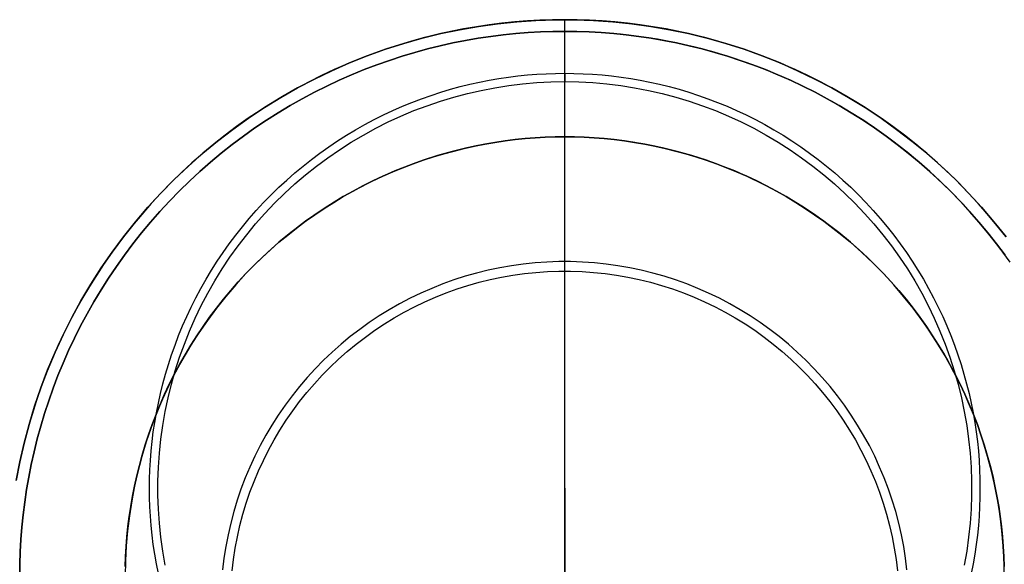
# Model space of a CAD drawing. Header units: millimetres. Extents: x -165 to 165, y -140 to 140.
# Tile 35 of 38: x 45 to 62, y 131 to 140. Entities that reach past the tile are written whole.
import ezdxf

# ---------------------------------------------------------------- set-up
doc = ezdxf.new("R2010")
doc.units = ezdxf.units.MM
doc.header["$MEASUREMENT"] = 0
doc.layers.add('Predefinito', color=5, linetype='Continuous')

# ---------------------------------------------------------------- blocks, each defined once
blk = doc.blocks.new('(#617) SUMATRA')
at = {"layer": 'Predefinito'}
for points in [[(62.027, 136.296), (61.875, 136.488), (61.718, 136.676), (61.556, 136.861), (61.389, 137.041), (61.218, 137.218), (61.041, 137.389), (60.861, 137.556), (60.676, 137.718), (60.488, 137.875), (60.296, 138.027), (60.1, 138.174), (59.901, 138.316), (59.698, 138.451), (59.493, 138.582), (59.286, 138.707), (59.076, 138.825), (58.863, 138.939), (58.649, 139.046), (58.433, 139.148), (58.216, 139.243), (57.997, 139.333), (57.777, 139.417), (57.557, 139.495), (57.335, 139.567), (57.114, 139.633), (56.892, 139.694), (56.671, 139.749), (56.449, 139.798), (56.229, 139.841), (56.008, 139.879), (55.789, 139.912), (55.571, 139.939), (55.354, 139.962), (55.138, 139.979), (54.924, 139.991), (54.711, 139.998), (54.5, 140), (54.289, 139.998), (54.076, 139.991), (53.862, 139.979), (53.646, 139.962), (53.429, 139.939), (53.211, 139.912), (52.992, 139.879), (52.771, 139.841), (52.551, 139.798), (52.329, 139.749), (52.108, 139.694), (51.886, 139.633), (51.665, 139.567), (51.443, 139.495), (51.223, 139.417), (51.003, 139.333), (50.784, 139.243), (50.567, 139.148), (50.351, 139.046), (50.137, 138.939), (49.924, 138.825), (49.714, 138.707), (49.507, 138.582), (49.302, 138.451), (49.099, 138.316), (48.9, 138.174), (48.704, 138.027), (48.512, 137.875), (48.324, 137.718), (48.139, 137.556), (47.959, 137.389), (47.782, 137.218), (47.611, 137.041), (47.444, 136.861), (47.282, 136.676), (47.125, 136.488), (46.973, 136.296), (46.826, 136.1), (46.684, 135.901), (46.549, 135.698), (46.418, 135.493), (46.293, 135.286), (46.175, 135.076), (46.061, 134.863), (45.954, 134.649), (45.852, 134.433), (45.757, 134.216), (45.667, 133.997), (45.583, 133.777), (45.505, 133.557), (45.433, 133.335), (45.367, 133.114), (45.306, 132.892), (45.251, 132.671), (45.202, 132.449), (45.159, 132.229)], [(45.141, 132.132), (45.203, 132.454), (45.276, 132.773), (45.36, 133.091), (45.455, 133.404), (45.561, 133.715), (45.677, 134.022), (45.804, 134.324), (45.941, 134.622), (46.088, 134.915), (46.246, 135.203), (46.413, 135.485), (46.59, 135.761), (46.776, 136.031), (46.971, 136.294), (47.176, 136.55), (47.389, 136.8), (47.611, 137.041), (47.841, 137.275), (48.079, 137.501), (48.324, 137.719), (48.577, 137.927), (48.837, 138.127), (49.103, 138.318), (49.376, 138.5), (49.656, 138.672), (49.941, 138.834), (50.231, 138.987), (50.526, 139.129), (50.827, 139.261), (51.131, 139.383), (51.44, 139.494), (51.752, 139.594), (52.068, 139.683), (52.386, 139.762), (52.707, 139.829), (53.03, 139.886), (53.355, 139.931), (53.681, 139.965), (54.008, 139.987), (54.336, 139.999), (54.664, 139.999), (54.992, 139.987), (55.319, 139.965), (55.645, 139.931), (55.97, 139.886), (56.293, 139.829), (56.614, 139.762), (56.932, 139.683), (57.248, 139.594), (57.56, 139.494), (57.869, 139.383), (58.173, 139.261), (58.474, 139.129), (58.769, 138.987), (59.059, 138.834), (59.344, 138.672), (59.624, 138.5), (59.897, 138.318), (60.163, 138.127), (60.423, 137.927), (60.676, 137.719), (60.921, 137.501), (61.159, 137.275), (61.389, 137.041), (61.611, 136.8), (61.824, 136.55), (62.029, 136.294)], [(45.141, 132.132), (45.203, 132.454), (45.276, 132.773), (45.36, 133.091), (45.455, 133.404), (45.561, 133.715), (45.677, 134.022), (45.804, 134.324), (45.941, 134.622), (46.088, 134.915), (46.246, 135.203), (46.413, 135.485), (46.59, 135.761), (46.776, 136.031), (46.971, 136.294), (47.176, 136.55), (47.389, 136.8), (47.611, 137.041), (47.841, 137.275), (48.079, 137.501), (48.324, 137.719), (48.577, 137.927), (48.837, 138.127), (49.103, 138.318), (49.376, 138.5), (49.656, 138.672), (49.941, 138.834), (50.231, 138.987), (50.526, 139.129), (50.827, 139.261), (51.131, 139.383), (51.44, 139.494), (51.752, 139.594), (52.068, 139.683), (52.386, 139.762), (52.707, 139.829), (53.03, 139.886), (53.355, 139.931), (53.681, 139.965), (54.008, 139.987), (54.336, 139.999), (54.664, 139.999), (54.992, 139.987), (55.319, 139.965), (55.645, 139.931), (55.97, 139.886), (56.293, 139.829), (56.614, 139.762), (56.932, 139.683), (57.248, 139.594), (57.56, 139.494), (57.869, 139.383), (58.173, 139.261), (58.474, 139.129), (58.769, 138.987), (59.059, 138.834), (59.344, 138.672), (59.624, 138.5), (59.897, 138.318), (60.163, 138.127), (60.423, 137.927), (60.676, 137.719), (60.921, 137.501), (61.159, 137.275), (61.389, 137.041), (61.611, 136.8), (61.824, 136.55), (62.029, 136.294)], [(54.5, 138), (54.5, 140)], [(45.2, 130.5), (45.202, 130.706), (45.209, 130.915), (45.221, 131.124), (45.238, 131.336), (45.259, 131.548), (45.286, 131.762), (45.318, 131.977), (45.355, 132.192), (45.398, 132.408), (45.446, 132.625), (45.5, 132.842), (45.559, 133.059), (45.624, 133.276), (45.695, 133.492), (45.771, 133.708), (45.853, 133.923), (45.941, 134.137), (46.034, 134.35), (46.134, 134.562), (46.239, 134.771), (46.35, 134.979), (46.466, 135.185), (46.588, 135.388), (46.716, 135.589), (46.849, 135.787), (46.987, 135.982), (47.131, 136.174), (47.28, 136.362), (47.434, 136.546), (47.592, 136.727), (47.756, 136.904), (47.924, 137.076), (48.096, 137.244), (48.273, 137.408), (48.454, 137.566), (48.638, 137.72), (48.826, 137.869), (49.018, 138.013), (49.213, 138.151), (49.411, 138.284), (49.612, 138.412), (49.815, 138.534), (50.021, 138.65), (50.229, 138.761), (50.438, 138.866), (50.65, 138.966), (50.863, 139.059), (51.077, 139.147), (51.292, 139.229), (51.508, 139.305), (51.724, 139.376), (51.941, 139.441), (52.158, 139.5), (52.375, 139.554), (52.592, 139.602), (52.808, 139.645), (53.023, 139.682), (53.238, 139.714), (53.452, 139.741), (53.664, 139.762), (53.876, 139.779), (54.085, 139.791), (54.294, 139.798), (54.5, 139.8), (54.706, 139.798), (54.915, 139.791), (55.124, 139.779), (55.336, 139.762), (55.548, 139.741), (55.762, 139.714), (55.977, 139.682), (56.192, 139.645), (56.408, 139.602), (56.625, 139.554), (56.842, 139.5), (57.059, 139.441), (57.276, 139.376), (57.492, 139.305), (57.708, 139.229), (57.923, 139.147), (58.137, 139.059), (58.35, 138.966), (58.562, 138.866), (58.771, 138.761), (58.979, 138.65), (59.185, 138.534), (59.388, 138.412), (59.589, 138.284), (59.787, 138.151), (59.982, 138.013), (60.174, 137.869), (60.362, 137.72), (60.546, 137.566), (60.727, 137.408), (60.904, 137.244), (61.076, 137.076), (61.244, 136.904), (61.408, 136.727), (61.566, 136.546), (61.72, 136.362), (61.869, 136.174), (62.013, 135.982)], [(61.998, 130.666), (61.993, 130.834), (61.983, 131.004), (61.97, 131.174), (61.952, 131.345), (61.931, 131.518), (61.905, 131.691), (61.875, 131.865), (61.84, 132.039), (61.802, 132.214), (61.758, 132.389), (61.71, 132.564), (61.658, 132.739), (61.601, 132.913), (61.54, 133.087), (61.473, 133.261), (61.403, 133.433), (61.327, 133.605), (61.247, 133.776), (61.162, 133.945), (61.073, 134.112), (60.979, 134.278), (60.88, 134.442), (60.777, 134.604), (60.67, 134.764), (60.559, 134.921), (60.443, 135.075), (60.323, 135.227), (60.199, 135.376), (60.071, 135.522), (59.939, 135.664), (59.803, 135.803), (59.664, 135.939), (59.522, 136.071), (59.376, 136.199), (59.227, 136.323), (59.075, 136.443), (58.921, 136.559), (58.764, 136.67), (58.604, 136.777), (58.442, 136.88), (58.278, 136.979), (58.112, 137.073), (57.945, 137.162), (57.776, 137.247), (57.605, 137.327), (57.433, 137.403), (57.261, 137.473), (57.087, 137.54), (56.913, 137.601), (56.739, 137.658), (56.564, 137.71), (56.389, 137.758), (56.214, 137.802), (56.039, 137.84), (55.865, 137.875), (55.691, 137.905), (55.518, 137.931), (55.345, 137.952), (55.174, 137.97), (55.004, 137.983), (54.834, 137.993), (54.666, 137.998), (54.5, 138), (54.334, 137.998), (54.166, 137.993), (53.996, 137.983), (53.826, 137.97), (53.655, 137.952), (53.482, 137.931), (53.309, 137.905), (53.135, 137.875), (52.961, 137.84), (52.786, 137.802), (52.611, 137.758), (52.436, 137.71), (52.261, 137.658), (52.087, 137.601), (51.913, 137.54), (51.739, 137.473), (51.567, 137.403), (51.395, 137.327), (51.224, 137.247), (51.055, 137.162), (50.888, 137.073), (50.722, 136.979), (50.558, 136.88), (50.396, 136.777), (50.236, 136.67), (50.079, 136.559), (49.925, 136.443), (49.773, 136.323), (49.624, 136.199), (49.478, 136.071), (49.336, 135.939), (49.197, 135.803), (49.061, 135.664), (48.929, 135.522), (48.801, 135.376), (48.677, 135.227), (48.557, 135.075), (48.441, 134.921), (48.33, 134.764), (48.223, 134.604), (48.12, 134.442), (48.021, 134.278), (47.927, 134.112), (47.838, 133.945), (47.753, 133.776), (47.673, 133.605), (47.597, 133.433), (47.527, 133.261), (47.46, 133.087), (47.399, 132.913), (47.342, 132.739), (47.29, 132.564), (47.242, 132.389), (47.198, 132.214), (47.16, 132.039), (47.125, 131.865), (47.095, 131.691), (47.069, 131.518), (47.048, 131.345), (47.03, 131.174), (47.017, 131.004), (47.007, 130.834), (47.002, 130.666)], [(62, 130.5), (61.996, 130.759), (61.982, 131.017), (61.96, 131.275), (61.929, 131.532), (61.889, 131.788), (61.84, 132.042), (61.782, 132.295), (61.716, 132.545), (61.641, 132.793), (61.557, 133.038), (61.466, 133.28), (61.366, 133.519), (61.257, 133.754), (61.141, 133.985), (61.017, 134.213), (60.885, 134.435), (60.745, 134.653), (60.598, 134.866), (60.444, 135.074), (60.282, 135.277), (60.114, 135.473), (59.939, 135.664), (59.757, 135.849), (59.57, 136.027), (59.376, 136.199), (59.176, 136.364), (58.971, 136.522), (58.76, 136.672), (58.545, 136.816), (58.324, 136.952), (58.1, 137.08), (57.87, 137.2), (57.637, 137.312), (57.4, 137.417), (57.16, 137.513), (56.916, 137.6), (56.669, 137.679), (56.42, 137.75), (56.169, 137.812), (55.916, 137.865), (55.66, 137.91), (55.404, 137.945), (55.147, 137.972), (54.888, 137.99), (54.629, 137.999), (54.371, 137.999), (54.112, 137.99), (53.853, 137.972), (53.596, 137.945), (53.34, 137.91), (53.084, 137.865), (52.831, 137.812), (52.58, 137.75), (52.331, 137.679), (52.084, 137.6), (51.84, 137.513), (51.6, 137.417), (51.363, 137.312), (51.13, 137.2), (50.9, 137.08), (50.676, 136.952), (50.455, 136.816), (50.24, 136.672), (50.029, 136.522), (49.824, 136.364), (49.624, 136.199), (49.43, 136.027), (49.243, 135.849), (49.061, 135.664), (48.886, 135.473), (48.718, 135.277), (48.556, 135.074), (48.402, 134.866), (48.255, 134.653), (48.115, 134.435), (47.983, 134.213), (47.859, 133.985), (47.743, 133.754), (47.634, 133.519), (47.534, 133.28), (47.443, 133.038), (47.359, 132.793), (47.284, 132.545), (47.218, 132.295), (47.16, 132.042), (47.111, 131.788), (47.071, 131.532), (47.04, 131.275), (47.018, 131.017), (47.004, 130.759), (47, 130.5)], [(62, 130.5), (61.996, 130.759), (61.982, 131.017), (61.96, 131.275), (61.929, 131.532), (61.889, 131.788), (61.84, 132.042), (61.782, 132.295), (61.716, 132.545), (61.641, 132.793), (61.557, 133.038), (61.466, 133.28), (61.366, 133.519), (61.257, 133.754), (61.141, 133.985), (61.017, 134.213), (60.885, 134.435), (60.745, 134.653), (60.598, 134.866), (60.444, 135.074), (60.282, 135.277), (60.114, 135.473), (59.939, 135.664), (59.757, 135.849), (59.57, 136.027), (59.376, 136.199), (59.176, 136.364), (58.971, 136.522), (58.76, 136.672), (58.545, 136.816), (58.324, 136.952), (58.1, 137.08), (57.87, 137.2), (57.637, 137.312), (57.4, 137.417), (57.16, 137.513), (56.916, 137.6), (56.669, 137.679), (56.42, 137.75), (56.169, 137.812), (55.916, 137.865), (55.66, 137.91), (55.404, 137.945), (55.147, 137.972), (54.888, 137.99), (54.629, 137.999), (54.371, 137.999), (54.112, 137.99), (53.853, 137.972), (53.596, 137.945), (53.34, 137.91), (53.084, 137.865), (52.831, 137.812), (52.58, 137.75), (52.331, 137.679), (52.084, 137.6), (51.84, 137.513), (51.6, 137.417), (51.363, 137.312), (51.13, 137.2), (50.9, 137.08), (50.676, 136.952), (50.455, 136.816), (50.24, 136.672), (50.029, 136.522), (49.824, 136.364), (49.624, 136.199), (49.43, 136.027), (49.243, 135.849), (49.061, 135.664), (48.886, 135.473), (48.718, 135.277), (48.556, 135.074), (48.402, 134.866), (48.255, 134.653), (48.115, 134.435), (47.983, 134.213), (47.859, 133.985), (47.743, 133.754), (47.634, 133.519), (47.534, 133.28), (47.443, 133.038), (47.359, 132.793), (47.284, 132.545), (47.218, 132.295), (47.16, 132.042), (47.111, 131.788), (47.071, 131.532), (47.04, 131.275), (47.018, 131.017), (47.004, 130.759), (47, 130.5)], [(54.5, 122), (54.5, 138)], [(60.339, 130.607), (60.314, 130.808), (60.283, 131.008), (60.245, 131.207), (60.199, 131.405), (60.148, 131.601), (60.089, 131.795), (60.024, 131.986), (59.952, 132.176), (59.873, 132.363), (59.789, 132.547), (59.698, 132.728), (59.6, 132.906), (59.497, 133.08), (59.388, 133.251), (59.273, 133.417), (59.152, 133.58), (59.026, 133.739), (58.894, 133.893), (58.757, 134.042), (58.615, 134.186), (58.468, 134.326), (58.316, 134.46), (58.16, 134.589), (57.999, 134.713), (57.835, 134.831), (57.666, 134.943), (57.493, 135.049), (57.317, 135.15), (57.138, 135.244), (56.955, 135.332), (56.77, 135.413), (56.582, 135.489), (56.391, 135.557), (56.198, 135.619), (56.003, 135.674), (55.806, 135.723), (55.608, 135.765), (55.408, 135.799), (55.208, 135.827), (55.006, 135.848), (54.804, 135.862), (54.601, 135.869), (54.399, 135.869), (54.196, 135.862), (53.994, 135.848), (53.792, 135.827), (53.592, 135.799), (53.392, 135.765), (53.194, 135.723), (52.997, 135.674), (52.802, 135.619), (52.609, 135.557), (52.418, 135.489), (52.23, 135.413), (52.045, 135.332), (51.862, 135.244), (51.683, 135.15), (51.507, 135.049), (51.334, 134.943), (51.165, 134.831), (51.001, 134.713), (50.84, 134.589), (50.684, 134.46), (50.532, 134.326), (50.385, 134.186), (50.243, 134.042), (50.106, 133.893), (49.974, 133.739), (49.848, 133.58), (49.727, 133.417), (49.612, 133.251), (49.503, 133.08), (49.4, 132.906), (49.302, 132.728), (49.211, 132.547), (49.127, 132.363), (49.048, 132.176), (48.976, 131.986), (48.911, 131.795), (48.852, 131.601), (48.801, 131.405), (48.755, 131.207), (48.717, 131.008), (48.686, 130.808), (48.661, 130.607)], [(48.823, 130.59), (48.847, 130.786), (48.877, 130.98), (48.915, 131.174), (48.958, 131.366), (49.009, 131.556), (49.066, 131.745), (49.129, 131.931), (49.199, 132.116), (49.275, 132.297), (49.358, 132.476), (49.446, 132.652), (49.541, 132.825), (49.641, 132.995), (49.748, 133.161), (49.86, 133.323), (49.977, 133.481), (50.1, 133.635), (50.228, 133.785), (50.361, 133.93), (50.499, 134.07), (50.642, 134.206), (50.79, 134.337), (50.942, 134.462), (51.098, 134.582), (51.258, 134.697), (51.422, 134.806), (51.59, 134.91), (51.761, 135.007), (51.935, 135.099), (52.113, 135.184), (52.293, 135.263), (52.476, 135.336), (52.662, 135.403), (52.849, 135.463), (53.039, 135.517), (53.23, 135.564), (53.423, 135.605), (53.617, 135.639), (53.812, 135.666), (54.008, 135.686), (54.205, 135.7), (54.401, 135.707), (54.599, 135.707), (54.795, 135.7), (54.992, 135.686), (55.188, 135.666), (55.383, 135.639), (55.577, 135.605), (55.77, 135.564), (55.961, 135.517), (56.151, 135.463), (56.338, 135.403), (56.524, 135.336), (56.707, 135.263), (56.887, 135.184), (57.065, 135.099), (57.239, 135.007), (57.41, 134.91), (57.578, 134.806), (57.742, 134.697), (57.902, 134.582), (58.058, 134.462), (58.21, 134.337), (58.358, 134.206), (58.501, 134.07), (58.639, 133.93), (58.772, 133.785), (58.9, 133.635), (59.023, 133.481), (59.14, 133.323), (59.252, 133.161), (59.359, 132.995), (59.459, 132.825), (59.554, 132.652), (59.642, 132.476), (59.725, 132.297), (59.801, 132.116), (59.871, 131.931), (59.934, 131.745), (59.991, 131.556), (60.042, 131.366), (60.085, 131.174), (60.123, 130.98), (60.153, 130.786), (60.177, 130.59)]]:
    blk.add_lwpolyline(points, dxfattribs=at)
at = {"layer": 'Predefinito', "extrusion": (1, 0, 0)}
for points in [[(140, 59.8), (140, 0)], [(139.8, 60), (139.807, 60), (139.814, 60), (139.82, 59.999), (139.827, 59.998), (139.834, 59.997), (139.841, 59.996), (139.847, 59.994), (139.854, 59.993), (139.861, 59.991), (139.867, 59.988), (139.873, 59.986), (139.88, 59.983), (139.886, 59.981), (139.892, 59.978), (139.898, 59.974), (139.904, 59.971), (139.91, 59.967), (139.915, 59.963), (139.921, 59.959), (139.926, 59.955), (139.931, 59.951), (139.937, 59.946), (139.941, 59.941), (139.946, 59.937), (139.951, 59.931), (139.955, 59.926), (139.959, 59.921), (139.963, 59.915), (139.967, 59.91), (139.971, 59.904), (139.974, 59.898), (139.978, 59.892), (139.981, 59.886), (139.983, 59.88), (139.986, 59.873), (139.988, 59.867), (139.991, 59.861), (139.993, 59.854), (139.994, 59.847), (139.996, 59.841), (139.997, 59.834), (139.998, 59.827), (139.999, 59.82), (140, 59.814), (140, 59.807), (140, 59.8)], [(138, 0), (138, 36)], [(135.707, 59.916), (135.711, 59.922), (135.716, 59.927), (135.72, 59.932), (135.725, 59.937), (135.729, 59.942), (135.734, 59.947), (135.739, 59.951), (135.745, 59.956), (135.75, 59.96), (135.755, 59.964), (135.761, 59.968), (135.767, 59.971), (135.773, 59.975), (135.779, 59.978), (135.785, 59.981), (135.791, 59.984), (135.797, 59.986), (135.803, 59.989), (135.81, 59.991), (135.816, 59.993), (135.823, 59.994), (135.83, 59.996), (135.836, 59.997), (135.843, 59.998), (135.85, 59.999), (135.856, 60), (135.863, 60), (135.87, 60)], [(130, 56.982), (130.238, 56.986), (130.476, 56.998), (130.713, 57.018), (130.949, 57.047), (131.185, 57.083), (131.418, 57.127), (131.651, 57.179), (131.881, 57.239), (132.109, 57.307), (132.335, 57.382), (132.558, 57.465), (132.778, 57.556), (132.995, 57.653), (133.209, 57.759), (133.419, 57.871), (133.624, 57.991), (133.826, 58.117), (134.023, 58.25), (134.216, 58.39), (134.404, 58.536), (134.587, 58.689), (134.764, 58.847), (134.936, 59.012), (135.103, 59.182), (135.263, 59.358), (135.417, 59.539), (135.566, 59.725), (135.707, 59.916)]]:
    blk.add_lwpolyline(points, dxfattribs=at)
blk = doc.blocks.new('(#620) SUMATRA PIEDINO')
at = {"layer": 'Predefinito'}
for points in [[(6.296, -7.527), (6.488, -7.375), (6.676, -7.218), (6.861, -7.056), (7.041, -6.889), (7.218, -6.718), (7.389, -6.541), (7.556, -6.361), (7.718, -6.176), (7.875, -5.988), (8.027, -5.796), (8.174, -5.6), (8.316, -5.401), (8.451, -5.198), (8.582, -4.993), (8.707, -4.786), (8.825, -4.576), (8.939, -4.363), (9.046, -4.149), (9.148, -3.933), (9.243, -3.716), (9.333, -3.497), (9.417, -3.277), (9.495, -3.057), (9.567, -2.835), (9.633, -2.614), (9.694, -2.392), (9.749, -2.171), (9.798, -1.949), (9.841, -1.729), (9.879, -1.508), (9.912, -1.289), (9.939, -1.071), (9.962, -0.854), (9.979, -0.638), (9.991, -0.424), (9.998, -0.211), (10, 0), (9.998, 0.211), (9.991, 0.424), (9.979, 0.638), (9.962, 0.854), (9.939, 1.071), (9.912, 1.289), (9.879, 1.508), (9.841, 1.729), (9.798, 1.949), (9.749, 2.171), (9.694, 2.392), (9.633, 2.614), (9.567, 2.835), (9.495, 3.057), (9.417, 3.277), (9.333, 3.497), (9.243, 3.716), (9.148, 3.933), (9.046, 4.149), (8.939, 4.363), (8.825, 4.576), (8.707, 4.786), (8.582, 4.993), (8.451, 5.198), (8.316, 5.401), (8.174, 5.6), (8.027, 5.796), (7.875, 5.988), (7.718, 6.176), (7.556, 6.361), (7.389, 6.541), (7.218, 6.718), (7.041, 6.889), (6.861, 7.056), (6.676, 7.218), (6.488, 7.375), (6.296, 7.527), (6.1, 7.674), (5.901, 7.816), (5.698, 7.951), (5.493, 8.082), (5.286, 8.207), (5.076, 8.325), (4.863, 8.439), (4.649, 8.546), (4.433, 8.648), (4.216, 8.743), (3.997, 8.833), (3.777, 8.917), (3.557, 8.995), (3.335, 9.067), (3.114, 9.133), (2.892, 9.194), (2.671, 9.249), (2.449, 9.298), (2.229, 9.341)], [(6.294, -7.529), (6.55, -7.324), (6.8, -7.111), (7.041, -6.889), (7.275, -6.659), (7.501, -6.421), (7.719, -6.176), (7.927, -5.923), (8.127, -5.663), (8.318, -5.397), (8.5, -5.124), (8.672, -4.844), (8.834, -4.559), (8.987, -4.269), (9.129, -3.974), (9.261, -3.673), (9.383, -3.369), (9.494, -3.06), (9.594, -2.748), (9.683, -2.432), (9.762, -2.114), (9.829, -1.793), (9.886, -1.47), (9.931, -1.145), (9.965, -0.819), (9.987, -0.492), (9.999, -0.164), (9.999, 0.164), (9.987, 0.492), (9.965, 0.819), (9.931, 1.145), (9.886, 1.47), (9.829, 1.793), (9.762, 2.114), (9.683, 2.432), (9.594, 2.748), (9.494, 3.06), (9.383, 3.369), (9.261, 3.673), (9.129, 3.974), (8.987, 4.269), (8.834, 4.559), (8.672, 4.844), (8.5, 5.124), (8.318, 5.397), (8.127, 5.663), (7.927, 5.923), (7.719, 6.176), (7.501, 6.421), (7.275, 6.659), (7.041, 6.889), (6.8, 7.111), (6.55, 7.324), (6.294, 7.529), (6.031, 7.724), (5.761, 7.91), (5.485, 8.087), (5.203, 8.254), (4.915, 8.412), (4.622, 8.559), (4.324, 8.696), (4.022, 8.823), (3.715, 8.939), (3.404, 9.045), (3.091, 9.14), (2.773, 9.224), (2.454, 9.297), (2.132, 9.359)], [(6.294, -7.529), (6.55, -7.324), (6.8, -7.111), (7.041, -6.889), (7.275, -6.659), (7.501, -6.421), (7.719, -6.176), (7.927, -5.923), (8.127, -5.663), (8.318, -5.397), (8.5, -5.124), (8.672, -4.844), (8.834, -4.559), (8.987, -4.269), (9.129, -3.974), (9.261, -3.673), (9.383, -3.369), (9.494, -3.06), (9.594, -2.748), (9.683, -2.432), (9.762, -2.114), (9.829, -1.793), (9.886, -1.47), (9.931, -1.145), (9.965, -0.819), (9.987, -0.492), (9.999, -0.164), (9.999, 0.164), (9.987, 0.492), (9.965, 0.819), (9.931, 1.145), (9.886, 1.47), (9.829, 1.793), (9.762, 2.114), (9.683, 2.432), (9.594, 2.748), (9.494, 3.06), (9.383, 3.369), (9.261, 3.673), (9.129, 3.974), (8.987, 4.269), (8.834, 4.559), (8.672, 4.844), (8.5, 5.124), (8.318, 5.397), (8.127, 5.663), (7.927, 5.923), (7.719, 6.176), (7.501, 6.421), (7.275, 6.659), (7.041, 6.889), (6.8, 7.111), (6.55, 7.324), (6.294, 7.529), (6.031, 7.724), (5.761, 7.91), (5.485, 8.087), (5.203, 8.254), (4.915, 8.412), (4.622, 8.559), (4.324, 8.696), (4.022, 8.823), (3.715, 8.939), (3.404, 9.045), (3.091, 9.14), (2.773, 9.224), (2.454, 9.297), (2.132, 9.359)], [(5.982, -7.513), (6.174, -7.369), (6.362, -7.22), (6.546, -7.066), (6.727, -6.908), (6.904, -6.744), (7.076, -6.576), (7.244, -6.404), (7.408, -6.227), (7.566, -6.046), (7.72, -5.862), (7.869, -5.674), (8.013, -5.482), (8.151, -5.287), (8.284, -5.089), (8.412, -4.888), (8.534, -4.685), (8.65, -4.479), (8.761, -4.271), (8.866, -4.062), (8.966, -3.85), (9.059, -3.637), (9.147, -3.423), (9.229, -3.208), (9.305, -2.992), (9.376, -2.776), (9.441, -2.559), (9.5, -2.342), (9.554, -2.125), (9.602, -1.908), (9.645, -1.692), (9.682, -1.477), (9.714, -1.262), (9.741, -1.048), (9.762, -0.836), (9.779, -0.624), (9.791, -0.415), (9.798, -0.206), (9.8, 0), (9.798, 0.206), (9.791, 0.415), (9.779, 0.624), (9.762, 0.836), (9.741, 1.048), (9.714, 1.262), (9.682, 1.477), (9.645, 1.692), (9.602, 1.908), (9.554, 2.125), (9.5, 2.342), (9.441, 2.559), (9.376, 2.776), (9.305, 2.992), (9.229, 3.208), (9.147, 3.423), (9.059, 3.637), (8.966, 3.85), (8.866, 4.062), (8.761, 4.271), (8.65, 4.479), (8.534, 4.685), (8.412, 4.888), (8.284, 5.089), (8.151, 5.287), (8.013, 5.482), (7.869, 5.674), (7.72, 5.862), (7.566, 6.046), (7.408, 6.227), (7.244, 6.404), (7.076, 6.576), (6.904, 6.744), (6.727, 6.908), (6.546, 7.066), (6.362, 7.22), (6.174, 7.369), (5.982, 7.513), (5.787, 7.651), (5.589, 7.784), (5.388, 7.912), (5.185, 8.034), (4.979, 8.15), (4.771, 8.261), (4.562, 8.366), (4.35, 8.466), (4.137, 8.559), (3.923, 8.647), (3.708, 8.729), (3.492, 8.805), (3.276, 8.876), (3.059, 8.941), (2.842, 9), (2.625, 9.054), (2.408, 9.102), (2.192, 9.145), (1.977, 9.182), (1.762, 9.214), (1.548, 9.241), (1.336, 9.262), (1.124, 9.279), (0.915, 9.291), (0.706, 9.298), (0.5, 9.3)], [(0.666, 7.498), (0.834, 7.493), (1.004, 7.483), (1.174, 7.47), (1.345, 7.452), (1.518, 7.431), (1.691, 7.405), (1.865, 7.375), (2.039, 7.34), (2.214, 7.302), (2.389, 7.258), (2.564, 7.21), (2.739, 7.158), (2.913, 7.101), (3.087, 7.04), (3.261, 6.973), (3.433, 6.903), (3.605, 6.827), (3.776, 6.747), (3.945, 6.662), (4.112, 6.573), (4.278, 6.479), (4.442, 6.38), (4.604, 6.277), (4.764, 6.17), (4.921, 6.059), (5.075, 5.943), (5.227, 5.823), (5.376, 5.699), (5.522, 5.571), (5.664, 5.439), (5.803, 5.303), (5.939, 5.164), (6.071, 5.022), (6.199, 4.876), (6.323, 4.727), (6.443, 4.575), (6.559, 4.421), (6.67, 4.264), (6.777, 4.104), (6.88, 3.942), (6.979, 3.778), (7.073, 3.612), (7.162, 3.445), (7.247, 3.276), (7.327, 3.105), (7.403, 2.933), (7.473, 2.761), (7.54, 2.587), (7.601, 2.413), (7.658, 2.239), (7.71, 2.064), (7.758, 1.889), (7.802, 1.714), (7.84, 1.539), (7.875, 1.365), (7.905, 1.191), (7.931, 1.018), (7.952, 0.845), (7.97, 0.674), (7.983, 0.504), (7.993, 0.334), (7.998, 0.166), (8, 0), (7.998, -0.166), (7.993, -0.334), (7.983, -0.504), (7.97, -0.674), (7.952, -0.845), (7.931, -1.018), (7.905, -1.191), (7.875, -1.365), (7.84, -1.539), (7.802, -1.714), (7.758, -1.889), (7.71, -2.064), (7.658, -2.239), (7.601, -2.413), (7.54, -2.587), (7.473, -2.761), (7.403, -2.933), (7.327, -3.105), (7.247, -3.276), (7.162, -3.445), (7.073, -3.612), (6.979, -3.778), (6.88, -3.942), (6.777, -4.104), (6.67, -4.264), (6.559, -4.421), (6.443, -4.575), (6.323, -4.727), (6.199, -4.876), (6.071, -5.022), (5.939, -5.164), (5.803, -5.303), (5.664, -5.439), (5.522, -5.571), (5.376, -5.699), (5.227, -5.823), (5.075, -5.943), (4.921, -6.059), (4.764, -6.17), (4.604, -6.277), (4.442, -6.38), (4.278, -6.479), (4.112, -6.573), (3.945, -6.662), (3.776, -6.747), (3.605, -6.827), (3.433, -6.903), (3.261, -6.973), (3.087, -7.04), (2.913, -7.101), (2.739, -7.158), (2.564, -7.21), (2.389, -7.258), (2.214, -7.302), (2.039, -7.34), (1.865, -7.375), (1.691, -7.405), (1.518, -7.431), (1.345, -7.452), (1.174, -7.47), (1.004, -7.483), (0.834, -7.493), (0.666, -7.498)], [(0.666, -7.498), (0.834, -7.493), (1.004, -7.483), (1.174, -7.47), (1.345, -7.452), (1.518, -7.431), (1.691, -7.405), (1.865, -7.375), (2.039, -7.34), (2.214, -7.302), (2.389, -7.258), (2.564, -7.21), (2.739, -7.158), (2.913, -7.101), (3.087, -7.04), (3.261, -6.973), (3.433, -6.903), (3.605, -6.827), (3.776, -6.747), (3.945, -6.662), (4.112, -6.573), (4.278, -6.479), (4.442, -6.38), (4.604, -6.277), (4.764, -6.17), (4.921, -6.059), (5.075, -5.943), (5.227, -5.823), (5.376, -5.699), (5.522, -5.571), (5.664, -5.439), (5.803, -5.303), (5.939, -5.164), (6.071, -5.022), (6.199, -4.876), (6.323, -4.727), (6.443, -4.575), (6.559, -4.421), (6.67, -4.264), (6.777, -4.104), (6.88, -3.942), (6.979, -3.778), (7.073, -3.612), (7.162, -3.445), (7.247, -3.276), (7.327, -3.105), (7.403, -2.933), (7.473, -2.761), (7.54, -2.587), (7.601, -2.413), (7.658, -2.239), (7.71, -2.064), (7.758, -1.889), (7.802, -1.714), (7.84, -1.539), (7.875, -1.365), (7.905, -1.191), (7.931, -1.018), (7.952, -0.845), (7.97, -0.674), (7.983, -0.504), (7.993, -0.334), (7.998, -0.166), (8, 0), (7.998, 0.166), (7.993, 0.334), (7.983, 0.504), (7.97, 0.674), (7.952, 0.845), (7.931, 1.018), (7.905, 1.191), (7.875, 1.365), (7.84, 1.539), (7.802, 1.714), (7.758, 1.889), (7.71, 2.064), (7.658, 2.239), (7.601, 2.413), (7.54, 2.587), (7.473, 2.761), (7.403, 2.933), (7.327, 3.105), (7.247, 3.276), (7.162, 3.445), (7.073, 3.612), (6.979, 3.778), (6.88, 3.942), (6.777, 4.104), (6.67, 4.264), (6.559, 4.421), (6.443, 4.575), (6.323, 4.727), (6.199, 4.876), (6.071, 5.022), (5.939, 5.164), (5.803, 5.303), (5.664, 5.439), (5.522, 5.571), (5.376, 5.699), (5.227, 5.823), (5.075, 5.943), (4.921, 6.059), (4.764, 6.17), (4.604, 6.277), (4.442, 6.38), (4.278, 6.479), (4.112, 6.573), (3.945, 6.662), (3.776, 6.747), (3.605, 6.827), (3.433, 6.903), (3.261, 6.973), (3.087, 7.04), (2.913, 7.101), (2.739, 7.158), (2.564, 7.21), (2.389, 7.258), (2.214, 7.302), (2.039, 7.34), (1.865, 7.375), (1.691, 7.405), (1.518, 7.431), (1.345, 7.452), (1.174, 7.47), (1.004, 7.483), (0.834, 7.493), (0.666, 7.498)], [(0.5, -7.5), (0.759, -7.496), (1.017, -7.482), (1.275, -7.46), (1.532, -7.429), (1.788, -7.389), (2.042, -7.34), (2.295, -7.282), (2.545, -7.216), (2.793, -7.141), (3.038, -7.057), (3.28, -6.966), (3.519, -6.866), (3.754, -6.757), (3.985, -6.641), (4.213, -6.517), (4.435, -6.385), (4.653, -6.245), (4.866, -6.098), (5.074, -5.944), (5.277, -5.782), (5.473, -5.614), (5.664, -5.439), (5.849, -5.257), (6.027, -5.07), (6.199, -4.876), (6.364, -4.676), (6.522, -4.471), (6.672, -4.26), (6.816, -4.045), (6.952, -3.824), (7.08, -3.6), (7.2, -3.37), (7.312, -3.137), (7.417, -2.9), (7.513, -2.66), (7.6, -2.416), (7.679, -2.169), (7.75, -1.92), (7.812, -1.669), (7.865, -1.416), (7.91, -1.16), (7.945, -0.904), (7.972, -0.647), (7.99, -0.388), (7.999, -0.129), (7.999, 0.129), (7.99, 0.388), (7.972, 0.647), (7.945, 0.904), (7.91, 1.16), (7.865, 1.416), (7.812, 1.669), (7.75, 1.92), (7.679, 2.169), (7.6, 2.416), (7.513, 2.66), (7.417, 2.9), (7.312, 3.137), (7.2, 3.37), (7.08, 3.6), (6.952, 3.824), (6.816, 4.045), (6.672, 4.26), (6.522, 4.471), (6.364, 4.676), (6.199, 4.876), (6.027, 5.07), (5.849, 5.257), (5.664, 5.439), (5.473, 5.614), (5.277, 5.782), (5.074, 5.944), (4.866, 6.098), (4.653, 6.245), (4.435, 6.385), (4.213, 6.517), (3.985, 6.641), (3.754, 6.757), (3.519, 6.866), (3.28, 6.966), (3.038, 7.057), (2.793, 7.141), (2.545, 7.216), (2.295, 7.282), (2.042, 7.34), (1.788, 7.389), (1.532, 7.429), (1.275, 7.46), (1.017, 7.482), (0.759, 7.496), (0.5, 7.5)], [(0.546, 6.934), (0.711, 6.967), (0.875, 6.995), (1.039, 7.02), (1.201, 7.04), (1.363, 7.057), (1.524, 7.069), (1.684, 7.078), (1.843, 7.083), (2, 7.085), (2.157, 7.083), (2.316, 7.078), (2.476, 7.069), (2.637, 7.057), (2.799, 7.04), (2.961, 7.02), (3.125, 6.995), (3.289, 6.967), (3.454, 6.934), (3.619, 6.898), (3.784, 6.857), (3.95, 6.812), (4.115, 6.762), (4.28, 6.708), (4.444, 6.65), (4.608, 6.588), (4.771, 6.521), (4.933, 6.449), (5.094, 6.374), (5.254, 6.294), (5.413, 6.209), (5.569, 6.121), (5.724, 6.027), (5.877, 5.93), (6.028, 5.829), (6.176, 5.723), (6.322, 5.614), (6.466, 5.501), (6.606, 5.383), (6.744, 5.263), (6.879, 5.138), (7.01, 5.01), (7.138, 4.879), (7.263, 4.744), (7.383, 4.606), (7.501, 4.466), (7.614, 4.322), (7.723, 4.176), (7.829, 4.028), (7.93, 3.877), (8.027, 3.724), (8.121, 3.569), (8.209, 3.413), (8.294, 3.254), (8.374, 3.094), (8.449, 2.933), (8.521, 2.771), (8.588, 2.608), (8.65, 2.444), (8.708, 2.28), (8.762, 2.115), (8.812, 1.95), (8.857, 1.784), (8.898, 1.619), (8.934, 1.454), (8.967, 1.289), (8.995, 1.125), (9.02, 0.961), (9.04, 0.799), (9.057, 0.637), (9.069, 0.476), (9.078, 0.316), (9.083, 0.157), (9.085, 0)], [(0.69, 6.817), (0.926, 6.858), (1.163, 6.891), (1.402, 6.916), (1.641, 6.932), (1.88, 6.941), (2.12, 6.941), (2.359, 6.932), (2.598, 6.916), (2.837, 6.891), (3.074, 6.858), (3.31, 6.817), (3.545, 6.768), (3.777, 6.71), (4.008, 6.645), (4.236, 6.572), (4.462, 6.49), (4.684, 6.402), (4.903, 6.305), (5.119, 6.201), (5.332, 6.09), (5.54, 5.971), (5.744, 5.846), (5.943, 5.713), (6.138, 5.573), (6.328, 5.427), (6.513, 5.275), (6.692, 5.116), (6.866, 4.951), (7.034, 4.78), (7.196, 4.603), (7.352, 4.421), (7.501, 4.234), (7.644, 4.041), (7.78, 3.844), (7.909, 3.642), (8.031, 3.436), (8.146, 3.226), (8.254, 3.012), (8.354, 2.794), (8.447, 2.573), (8.532, 2.349), (8.609, 2.122), (8.679, 1.893), (8.74, 1.661), (8.793, 1.428), (8.838, 1.192), (8.875, 0.956), (8.904, 0.718), (8.925, 0.479), (8.937, 0.24), (8.942, 0)], [(9.085, 0), (9.083, -0.157), (9.078, -0.316), (9.069, -0.476), (9.057, -0.637), (9.04, -0.799), (9.02, -0.961), (8.995, -1.125), (8.967, -1.289), (8.934, -1.454), (8.898, -1.619), (8.857, -1.784), (8.812, -1.95), (8.762, -2.115), (8.708, -2.28), (8.65, -2.444), (8.588, -2.608), (8.521, -2.771), (8.449, -2.933), (8.374, -3.094), (8.294, -3.254), (8.209, -3.413), (8.121, -3.569), (8.027, -3.724), (7.93, -3.877), (7.829, -4.028), (7.723, -4.176), (7.614, -4.322), (7.501, -4.466), (7.383, -4.606), (7.263, -4.744), (7.138, -4.879), (7.01, -5.01), (6.879, -5.138), (6.744, -5.263), (6.606, -5.383), (6.466, -5.501), (6.322, -5.614), (6.176, -5.723), (6.028, -5.829), (5.877, -5.93), (5.724, -6.027), (5.569, -6.121), (5.413, -6.209), (5.254, -6.294), (5.094, -6.374), (4.933, -6.449), (4.771, -6.521), (4.608, -6.588), (4.444, -6.65), (4.28, -6.708), (4.115, -6.762), (3.95, -6.812), (3.784, -6.857), (3.619, -6.898), (3.454, -6.934), (3.289, -6.967), (3.125, -6.995), (2.961, -7.02), (2.799, -7.04), (2.637, -7.057), (2.476, -7.069), (2.316, -7.078), (2.157, -7.083), (2, -7.085), (1.843, -7.083), (1.684, -7.078), (1.524, -7.069), (1.363, -7.057), (1.201, -7.04), (1.039, -7.02), (0.875, -6.995), (0.711, -6.967), (0.546, -6.934)], [(8.942, 0), (8.937, -0.24), (8.925, -0.479), (8.904, -0.718), (8.875, -0.956), (8.838, -1.192), (8.793, -1.428), (8.74, -1.661), (8.679, -1.893), (8.609, -2.122), (8.532, -2.349), (8.447, -2.573), (8.354, -2.794), (8.254, -3.012), (8.146, -3.226), (8.031, -3.436), (7.909, -3.642), (7.78, -3.844), (7.644, -4.041), (7.501, -4.234), (7.352, -4.421), (7.196, -4.603), (7.034, -4.78), (6.866, -4.951), (6.692, -5.116), (6.513, -5.275), (6.328, -5.427), (6.138, -5.573), (5.943, -5.713), (5.744, -5.846), (5.54, -5.971), (5.332, -6.09), (5.119, -6.201), (4.903, -6.305), (4.684, -6.402), (4.462, -6.49), (4.236, -6.572), (4.008, -6.645), (3.777, -6.71), (3.545, -6.768), (3.31, -6.817), (3.074, -6.858), (2.837, -6.891), (2.598, -6.916), (2.359, -6.932), (2.12, -6.941), (1.88, -6.941), (1.641, -6.932), (1.402, -6.916), (1.163, -6.891), (0.926, -6.858), (0.69, -6.817)], [(-8, 0), (8, 0)], [(5.863, -7.598), (6.119, -7.41), (6.369, -7.214), (6.612, -7.01), (6.848, -6.797), (7.076, -6.576), (7.297, -6.348), (7.51, -6.112), (7.714, -5.869), (7.91, -5.619), (8.098, -5.363), (8.276, -5.101), (8.446, -4.832), (8.606, -4.558), (8.757, -4.279), (8.899, -3.994), (9.03, -3.705), (9.152, -3.412), (9.263, -3.114), (9.364, -2.813), (9.455, -2.509), (9.536, -2.202), (9.605, -1.892), (9.665, -1.58), (9.713, -1.266), (9.751, -0.951), (9.778, -0.635), (9.795, -0.318), (9.8, 0)], [(8, 0), (10, 0)], [(9.085, 0), (9.8, 0)]]:
    blk.add_lwpolyline(points, dxfattribs=at)
at = {"layer": 'Predefinito', "extrusion": (1, 0, 0)}
for points in [[(7.085, 0), (7.078, 0), (7.071, 0), (7.064, -0.001), (7.057, -0.002), (7.051, -0.003), (7.044, -0.004), (7.037, -0.006), (7.03, -0.008), (7.024, -0.01), (7.017, -0.012), (7.01, -0.014), (7.004, -0.017), (6.998, -0.02), (6.991, -0.023), (6.985, -0.027), (6.979, -0.03), (6.974, -0.034), (6.968, -0.038), (6.962, -0.042), (6.957, -0.047), (6.952, -0.051), (6.947, -0.056), (6.942, -0.061)], [(0, -3), (0.337, -2.994), (0.673, -2.977), (1.008, -2.947), (1.342, -2.906), (1.675, -2.854), (2.005, -2.79), (2.333, -2.714), (2.659, -2.627), (2.981, -2.529), (3.299, -2.42), (3.614, -2.299), (3.924, -2.168), (4.229, -2.026), (4.529, -1.873), (4.824, -1.711), (5.112, -1.538), (5.395, -1.355), (5.671, -1.162), (5.94, -0.96), (6.202, -0.748), (6.457, -0.528), (6.703, -0.298), (6.942, -0.061)], [(0, -3), (-0.337, -2.994), (-0.673, -2.977), (-1.008, -2.947), (-1.342, -2.906), (-1.675, -2.854), (-2.005, -2.79), (-2.333, -2.714), (-2.659, -2.627), (-2.981, -2.529), (-3.299, -2.42), (-3.614, -2.299), (-3.924, -2.168), (-4.229, -2.026), (-4.529, -1.873), (-4.824, -1.711), (-5.112, -1.538), (-5.395, -1.355), (-5.671, -1.162), (-5.94, -0.96), (-6.202, -0.748), (-6.457, -0.528), (-6.703, -0.298), (-6.942, -0.061)], [(0, 2), (0, 17)], [(0, 0.2), (0, 2)], [(-7.085, 0), (-7.078, 0), (-7.071, 0), (-7.064, -0.001), (-7.057, -0.002), (-7.051, -0.003), (-7.044, -0.004), (-7.037, -0.006), (-7.03, -0.008), (-7.024, -0.01), (-7.017, -0.012), (-7.01, -0.014), (-7.004, -0.017), (-6.998, -0.02), (-6.991, -0.023), (-6.985, -0.027), (-6.979, -0.03), (-6.974, -0.034), (-6.968, -0.038), (-6.962, -0.042), (-6.957, -0.047), (-6.952, -0.051), (-6.947, -0.056), (-6.942, -0.061)]]:
    blk.add_lwpolyline(points, dxfattribs=at)
at = {"layer": 'Predefinito', "extrusion": (0, 1, 0)}
for points in [[(-2, -3), (-1.663, -2.994), (-1.327, -2.977), (-0.992, -2.947), (-0.658, -2.906), (-0.325, -2.854), (0.005, -2.79), (0.333, -2.714), (0.659, -2.627), (0.981, -2.529), (1.299, -2.42), (1.614, -2.299), (1.924, -2.168), (2.229, -2.026), (2.529, -1.873), (2.824, -1.711), (3.112, -1.538), (3.395, -1.355), (3.671, -1.162), (3.94, -0.96), (4.202, -0.748), (4.457, -0.528), (4.703, -0.298), (4.942, -0.061)], [(-2, -3), (-2.337, -2.994), (-2.673, -2.977), (-3.008, -2.947), (-3.342, -2.906), (-3.675, -2.854), (-4.005, -2.79), (-4.333, -2.714), (-4.659, -2.627), (-4.981, -2.529), (-5.299, -2.42), (-5.614, -2.299), (-5.924, -2.168), (-6.229, -2.026), (-6.529, -1.873), (-6.824, -1.711), (-7.112, -1.538), (-7.395, -1.355), (-7.671, -1.162), (-7.94, -0.96), (-8.202, -0.748), (-8.457, -0.528), (-8.703, -0.298), (-8.942, -0.061)], [(-9.085, 0), (-9.078, 0), (-9.071, 0), (-9.064, -0.001), (-9.057, -0.002), (-9.051, -0.003), (-9.044, -0.004), (-9.037, -0.006), (-9.03, -0.008), (-9.024, -0.01), (-9.017, -0.012), (-9.01, -0.014), (-9.004, -0.017), (-8.998, -0.02), (-8.991, -0.023), (-8.985, -0.027), (-8.979, -0.03), (-8.974, -0.034), (-8.968, -0.038), (-8.962, -0.042), (-8.957, -0.047), (-8.952, -0.051), (-8.947, -0.056), (-8.942, -0.061)], [(-9.8, 0), (-9.807, 0), (-9.814, 0), (-9.82, 0.001), (-9.827, 0.002), (-9.834, 0.003), (-9.841, 0.004), (-9.847, 0.006), (-9.854, 0.007), (-9.861, 0.009), (-9.867, 0.012), (-9.873, 0.014), (-9.88, 0.017), (-9.886, 0.019), (-9.892, 0.022), (-9.898, 0.026), (-9.904, 0.029), (-9.91, 0.033), (-9.915, 0.037), (-9.921, 0.041), (-9.926, 0.045), (-9.931, 0.049), (-9.937, 0.054), (-9.941, 0.059), (-9.946, 0.063), (-9.951, 0.069), (-9.955, 0.074), (-9.959, 0.079), (-9.963, 0.085), (-9.967, 0.09), (-9.971, 0.096), (-9.974, 0.102), (-9.978, 0.108), (-9.981, 0.114), (-9.983, 0.12), (-9.986, 0.127), (-9.988, 0.133), (-9.991, 0.139), (-9.993, 0.146), (-9.994, 0.153), (-9.996, 0.159), (-9.997, 0.166), (-9.998, 0.173), (-9.999, 0.18), (-10, 0.186), (-10, 0.193), (-10, 0.2)]]:
    blk.add_lwpolyline(points, dxfattribs=at)
blk = doc.blocks.new('(#609) Assem1')
at = {"layer": 'Predefinito'}
blk.add_blockref('(#617) SUMATRA', (0, 0), dxfattribs=at)
at = {"layer": 'Predefinito', "rotation": 90.00000000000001}
blk.add_blockref('(#620) SUMATRA PIEDINO', (54.5, 130, -2), dxfattribs=at)

msp = doc.modelspace()

# ---------------------------------------------------------------- block references
at = {"layer": 'Predefinito'}
msp.add_blockref('(#609) Assem1', (0, 0), dxfattribs=at)

doc.saveas('drawing.dxf')
